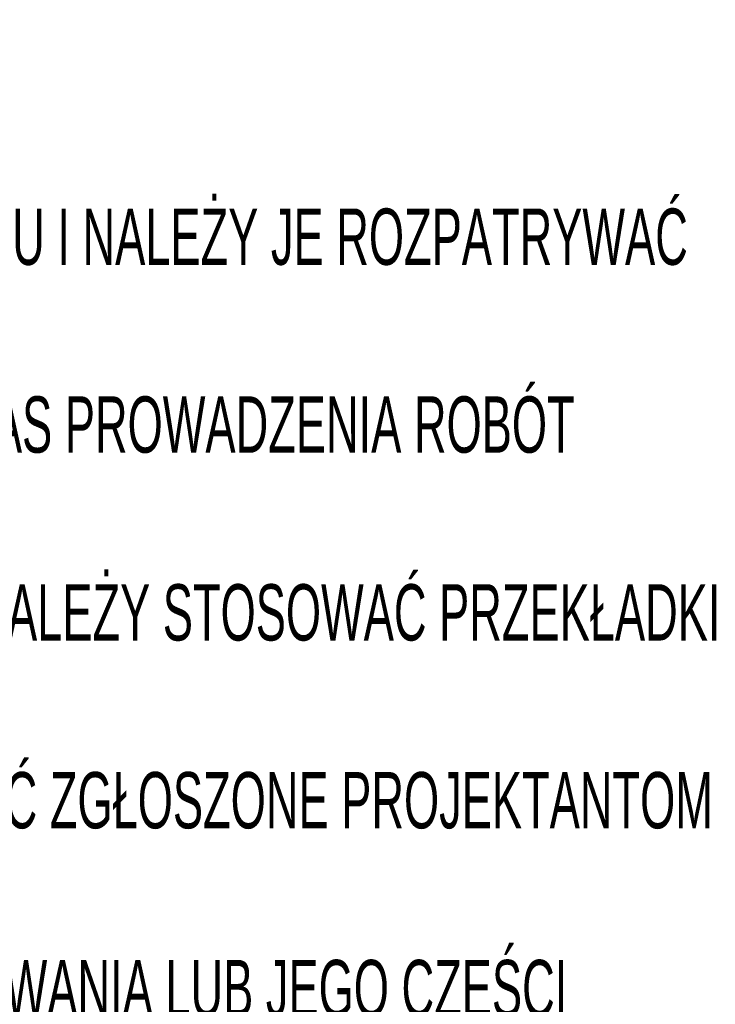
# Model space of a CAD drawing. Header units: millimetres. Extents: x -5773 to -2898, y -9833 to -1081.
# Tile 9 of 53: x -3299 to -3221, y -8658 to -8549. Entities that reach past the tile are written whole.
import ezdxf

# ---------------------------------------------------------------- set-up
doc = ezdxf.new("R2010")
doc.units = ezdxf.units.MM
doc.header["$LTSCALE"] = 25
doc.layers.add('BA_txs', color=2, linetype='Continuous')
doc.styles.add('BIKTS', font='bikromsw.shx', dxfattribs={"width": 0.85})

msp = doc.modelspace()

# ---------------------------------------------------------------- texts
at = {"layer": 'BA_txs', "insert": (-3447.96, -8548.67), "char_height": 6.25, "width": 228.7655, "attachment_point": 1, "style": 'BIKTS'}
msp.add_mtext('{\\W0.6;UWAGI:\\P-WYMIARY PODANO W CENTYMETRACH\\P-WSZYSTKIE RYSUNKI I OPISY STANOWIĄ CAŁOŚĆ PROJEKTU I NALEŻY JE ROZPATRYWAĆ ŁĄCZNIE\\P-WSZYSTKIE WYMIARY SPRAWDZAĆ I KORYGOWAĆ PODCZAS PROWADZENIA ROBÓT WYMAGANYCH PRZEZ WYBRANEGO PRODUCENTA\\P-POMIĘDZY MATERIAŁAMI O RÓŻNYCH WŁAŚCIWOŚCIACH NALEŻY STOSOWAĆ PRZEKŁADKI IZOLACYJNE\\P-WSZELKIE ZAUWAŻONE BŁĘDY W PROJEKCIE POWINNY BYĆ ZGŁOSZONE PROJEKTANTOM LUB KIEROWNICTWU BUDOWY\\P-KOLEJNE PRZEKAZYWANE WERSJE NINIEJSZEGO OPRACOWANIA LUB JEGO CZĘŚCI ZASTĘPUJĄ AUTOMATYCZNIE WSZYSTKIE WERSJE POPRZEDNIE I TYLKO ONE MOGĄ BYĆ TRAKTOWANE JAKO AKTUALNA DOKUMENTACJA BUDOWLANA.\\P-POZA ROZWIĄZANIAMI PRZYJĘTYMI W NINIEJSZYM PROJEKCIE WYKONAWCĘ OBOWIĄZUJE STOSOWANIE WSZYSTKICH NORM PAŃSTWOWYCH I BRANŻOWYCH, INNYCH PRZEPISÓW WYKONAWCZYCH ORAZ ZASAD WIEDZY I SZTUKI BUDOWLANEJ.\\P-WSZYSTKIE STOSOWANE MATERIAŁY I TECHNOLOGIE MUSZĄ POSIADAĆ STOSOWNE ATESTY I DOPUSZCZENIA DO STOSOWANIA W POLSCE.\\P\\C2;-W JEDNYM PRZEKROJU ŁĄCZYC NIE WIĘCEJ NIŻ 50% PRĘTÓW PODŁUŻNYCH\\P-NINIEJSZY RYSUNEK ROZPATRYWAĆ Z POZOSTAŁYMI RYSUNKAMI BRANŻY KONSTR. I ARCH.}', dxfattribs=at)

doc.saveas('drawing.dxf')
